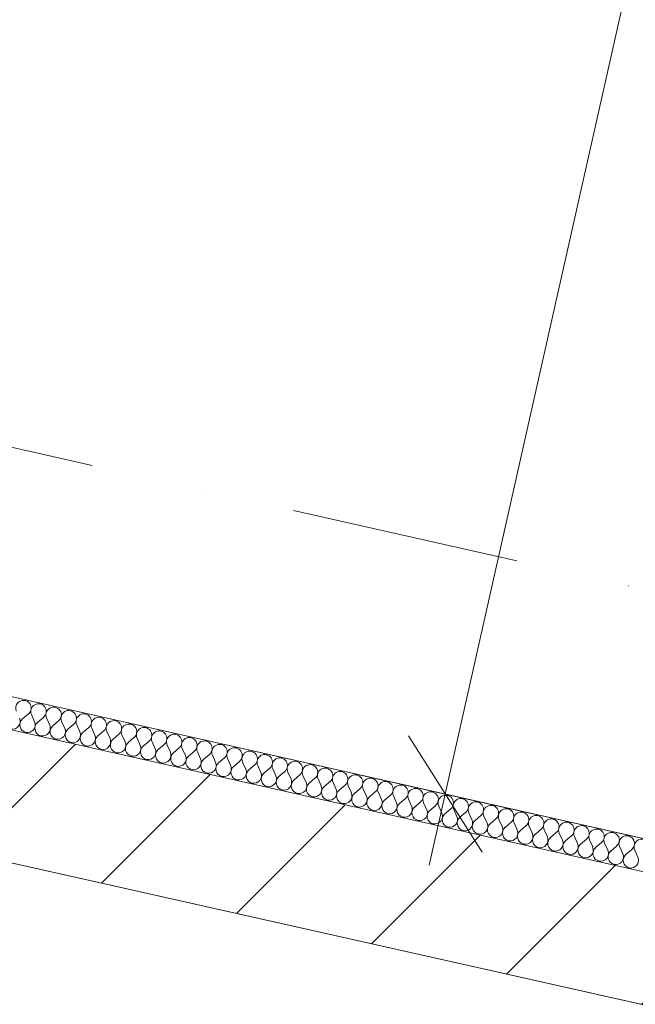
# Model space of a CAD drawing. Header units: millimetres. Extents: x -7213913 to -6930487, y 6129472 to 6354980.
# Tile 198 of 256: x -7189656 to -7188708, y 6173855 to 6175372. Entities that reach past the tile are written whole.
import ezdxf
from ezdxf.enums import TextEntityAlignment as Align

# ---------------------------------------------------------------- set-up
doc = ezdxf.new("R2010")
doc.units = ezdxf.units.MM
doc.header["$MEASUREMENT"] = 0
doc.linetypes.add('Штрихпунктирная', pattern=[670.277762, 352.777767, -176.388884, 0, -141.111112])
for name, color, linetype, lineweight in [('0_Ном._пера__1', 7, 'Continuous', 0), ('S - квартира_помещение.АР_Ном._пера__2', 8, 'Continuous', 15), ('S - МОП.АР_Ном._пера__2', 8, 'Continuous', 15), ('АР-Стены_Перегородки_межквартирные_200.АР_Ном._пера__1', 7, 'Continuous', 30), ('АР-Чертеж-Оси_Осевые размеры.АР_Ном._пера__120', 7, 'Continuous', 0), ('АР-Чертеж-Размеры.АР_Ном._пера__1', 7, 'Continuous', 0), ('Паспорта Зон Archicad_Ном._пера__1', 7, 'Continuous', 0)]:
    doc.layers.add(name, color=color, linetype=linetype, lineweight=lineweight)
for name, color, linetype in [('S - квартира_помещение.АР', 7, 'Continuous'), ('S - МОП.АР', 7, 'Continuous'), ('АР-Стены_Перегородки_межквартирные_200.АР', 7, 'Continuous'), ('АР-Чертеж-Оси_Осевые размеры.АР', 7, 'Continuous'), ('АР-Чертеж-Размеры.АР', 7, 'Continuous')]:
    doc.layers.add(name, color=color, linetype=linetype)
doc.styles.add('РЎР“Р•РќР•Р\xa0Р\x98Р\xa0_РЎРўР\x98Р›Р¬_1', font='txt')
doc.styles.add('РЎР“Р•РќР•Р\xa0Р\x98Р\xa0_РЎРўР\x98Р›Р¬_2', font='calibri.ttf')
doc.styles.add('РЎР“Р•РќР•Р\xa0Р\x98Р\xa0_РЎРўР\x98Р›Р¬_3', font='GOST_Common.ttf')
doc.styles.add('РЎР“Р•РќР•Р\xa0Р\x98Р\xa0_РЎРўР\x98Р›Р¬_5', font='GOTHIC.TTF')
doc.dimstyles.new('СГЕНЕРИР_СТИЛЬ__3', dxfattribs={"dimtxt": 129.999995, "dimasz": 142.5, "dimexe": 0.18, "dimexo": 300000, "dimgap": 0, "dimtad": 1, "dimdec": 0, "dimzin": 0, "dimdsep": 46, "dimtxsty": 'РЎР“Р•РќР•Р\xa0Р\x98Р\xa0_РЎРўР\x98Р›Р¬_3', "dimblk": 'ARROWHEAD_6', "dimblk1": 'ARROWHEAD_6', "dimblk2": 'ARROWHEAD_6', "dimcen": 0.09, "dimclrd": 7, "dimclre": 7, "dimclrt": 7, "dimazin": 0, "dimtfac": 1, "dimtdec": 4, "dimtmove": 0, "dimatfit": 3, "dimfxl": 1, "dimtolj": 1, "dimtzin": 0, "dimarcsym": 0})
doc.dimstyles.new('СГЕНЕРИР_СТИЛЬ__4', dxfattribs={"dimtxt": 200, "dimasz": 237.5, "dimexe": 0.18, "dimexo": 0.0625, "dimgap": 0, "dimtad": 1, "dimdec": 0, "dimzin": 0, "dimdsep": 46, "dimtxsty": 'РЎР“Р•РќР•Р\xa0Р\x98Р\xa0_РЎРўР\x98Р›Р¬_3', "dimblk": 'ARROWHEAD_6', "dimblk1": 'ARROWHEAD_6', "dimblk2": 'ARROWHEAD_6', "dimcen": 0.09, "dimse1": 1, "dimse2": 1, "dimclrd": 7, "dimclre": 7, "dimclrt": 7, "dimazin": 0, "dimtfac": 1, "dimtdec": 4, "dimtmove": 2, "dimatfit": 3, "dimfxl": 1, "dimtolj": 1, "dimtzin": 0, "dimarcsym": 0})
doc.dimstyles.new('СГЕНЕРИР_СТИЛЬ__5', dxfattribs={"dimtxt": 200, "dimasz": 237.5, "dimexe": 0.18, "dimexo": 0.0625, "dimgap": 0, "dimtad": 1, "dimdec": 0, "dimzin": 0, "dimdsep": 46, "dimtxsty": 'РЎР“Р•РќР•Р\xa0Р\x98Р\xa0_РЎРўР\x98Р›Р¬_3', "dimblk": 'ARROWHEAD_6', "dimblk1": 'ARROWHEAD_6', "dimblk2": 'ARROWHEAD_6', "dimcen": 0.09, "dimse1": 1, "dimse2": 1, "dimclrd": 7, "dimclre": 7, "dimclrt": 7, "dimazin": 0, "dimtfac": 1, "dimtdec": 4, "dimtmove": 0, "dimatfit": 3, "dimfxl": 1, "dimtolj": 1, "dimtzin": 0, "dimarcsym": 0})

# ---------------------------------------------------------------- blocks, each defined once
blk = doc.blocks.new('Кухня-столовая_1_37_1', base_point=(-7189706.6, 6172379.4))
at = {"layer": 'S - квартира_помещение.АР_Ном._пера__2', "color": 8, "linetype": 'Continuous', "lineweight": 15, "flags": 128}
blk.add_lwpolyline([(-7191575.2, 6171426.9), (-7190722.4, 6171235.4), (-7190722.6, 6171234.4), (-7186334.8, 6170248.9), (-7186314, 6170301.4), (-7186280.6, 6170774.7), (-7186280.6, 6170774.7), (-7186104.1, 6173271.8), (-7188699.2, 6173854.7), (-7193260.6, 6174879.1), (-7193758.1, 6172664.1), (-7191415.5, 6172138)], close=True, dxfattribs=at)
at = {"layer": 'Паспорта Зон Archicad_Ном._пера__1', "color": 7, "lineweight": 0, "style": 'РЎР“Р•РќР•Р\xa0Р\x98Р\xa0_РЎРўР\x98Р›Р¬_1'}
blk.add_attdef('ROOM_NUMBER', text='', height=250, rotation=347.3417, dxfattribs=at).set_placement((-7187971.4, 6171826.9), align=Align.MIDDLE_CENTER)
at = {"layer": 'Паспорта Зон Archicad_Ном._пера__1', "color": 7, "lineweight": 0, "style": 'РЎР“Р•РќР•Р\xa0Р\x98Р\xa0_РЎРўР\x98Р›Р¬_2'}
blk.add_attdef('ROOM_AREA', text='', height=200, rotation=347.3417, dxfattribs=at).set_placement((-7186465.2, 6170442.1), align=Align.MIDDLE_RIGHT)
blk = doc.blocks.new('Лифтовой холл _ ПБЗ_1_53_1', base_point=(-7188853.3, 6178755.2))
at = {"layer": 'S - МОП.АР_Ном._пера__2', "color": 8, "linetype": 'Continuous', "lineweight": 15, "flags": 128}
blk.add_lwpolyline([(-7192033.9, 6181367.8), (-7192391.1, 6179777.4), (-7190283.6, 6179304.1), (-7191317.8, 6174699), (-7187902.9, 6173932.1), (-7186511.4, 6180127.5)], close=True, dxfattribs=at)
at = {"layer": 'Паспорта Зон Archicad_Ном._пера__1', "color": 7, "lineweight": 0, "style": 'РЎР“Р•РќР•Р\xa0Р\x98Р\xa0_РЎРўР\x98Р›Р¬_3'}
blk.add_attdef('ROOM_NUMBER', text='', height=350, rotation=347.3417, dxfattribs=at).set_placement((-7188399.7, 6179289.8), align=Align.MIDDLE_CENTER)
at = {"layer": 'Паспорта Зон Archicad_Ном._пера__1', "color": 7, "lineweight": 0, "style": 'РЎР“Р•РќР•Р\xa0Р\x98Р\xa0_РЎРўР\x98Р›Р¬_2'}
blk.add_attdef('ROOM_AREA', text='', height=200, rotation=347.3417, dxfattribs=at).set_placement((-7188118.7, 6178697.4), align=Align.MIDDLE_RIGHT)
blk = doc.blocks.new('Стена_200_1', base_point=(-7193336.2, 6174998.6))
at = {"layer": 'АР-Стены_Перегородки_межквартирные_200.АР', "linetype": 'Continuous', "lineweight": 0, "true_color": 0x000000}
h = blk.add_hatch(dxfattribs=at)
h.set_pattern_fill('БЛОКИ_БЕТОННЫЕ_ЭФФЕКТИВН_78', color=18, style=0, pattern_type=2)
h.set_pattern_definition([(45, (-6566190.34, 6562677.8), (-127.279217, 127.279217), [])])
h.paths.add_polyline_path([(-7193260.6, 6174879.1), (-7186020.2, 6173253), (-7185976.4, 6173448.1), (-7193216.8, 6175074.3)])
at = {"layer": 'АР-Стены_Перегородки_межквартирные_200.АР_Ном._пера__1', "color": 7, "linetype": 'Continuous', "lineweight": 15, "flags": 128}
for points in [[(-7193260.6, 6174879.1), (-7186104.1, 6173271.8)], [(-7187894.3, 6173878.9), (-7191348.3, 6174654.6)]]:
    blk.add_lwpolyline(points, dxfattribs=at)
blk = doc.blocks.new('*X461', base_point=(-6566190.3, 6562677.8))
at = {"layer": '0_Ном._пера__1', "color": 7, "linetype": 'Continuous', "lineweight": 0}
for p, q in [((-7189642.6, 6174302), (-7189651.6, 6174294.3)), ((-7189637.9, 6174301), (-7189633.1, 6174290.1)), ((-7189619.3, 6174296.8), (-7189628.4, 6174289.1)), ((-7189614.7, 6174295.8), (-7189609.8, 6174284.9)), ((-7189596.1, 6174291.6), (-7189605.2, 6174283.9)), ((-7189591.5, 6174290.5), (-7189586.6, 6174279.7)), ((-7189572.9, 6174286.4), (-7189581.9, 6174278.6)), ((-7189568.2, 6174285.3), (-7189563.4, 6174274.5)), ((-7189549.7, 6174281.2), (-7189558.7, 6174273.4)), ((-7189545, 6174280.1), (-7189540.1, 6174269.3)), ((-7189526.4, 6174275.9), (-7189535.5, 6174268.2)), ((-7189521.8, 6174274.9), (-7189516.9, 6174264)), ((-7189503.2, 6174270.7), (-7189512.3, 6174263)), ((-7189498.5, 6174269.7), (-7189493.7, 6174258.8)), ((-7189480, 6174265.5), (-7189489, 6174257.8)), ((-7189475.3, 6174264.5), (-7189470.4, 6174253.6)), ((-7189456.7, 6174260.3), (-7189465.8, 6174252.6)), ((-7189452.1, 6174259.2), (-7189447.2, 6174248.4)), ((-7189433.5, 6174255.1), (-7189442.6, 6174247.3)), ((-7189428.9, 6174254), (-7189424, 6174243.2)), ((-7189410.3, 6174249.9), (-7189419.3, 6174242.1)), ((-7189405.6, 6174248.8), (-7189400.7, 6174238)), ((-7189387, 6174244.6), (-7189396.1, 6174236.9)), ((-7189382.4, 6174243.6), (-7189377.5, 6174232.7)), ((-7189363.8, 6174239.4), (-7189372.9, 6174231.7)), ((-7189359.2, 6174238.4), (-7189354.3, 6174227.5)), ((-7189340.6, 6174234.2), (-7189349.6, 6174226.5)), ((-7189335.9, 6174233.2), (-7189331, 6174222.3)), ((-7189317.3, 6174229), (-7189326.4, 6174221.3)), ((-7189312.7, 6174227.9), (-7189307.8, 6174217.1)), ((-7189294.1, 6174223.8), (-7189303.2, 6174216)), ((-7189289.5, 6174222.7), (-7189284.6, 6174211.9)), ((-7189270.9, 6174218.5), (-7189279.9, 6174210.8)), ((-7189266.2, 6174217.5), (-7189261.4, 6174206.6)), ((-7189247.7, 6174213.3), (-7189256.7, 6174205.6)), ((-7189243, 6174212.3), (-7189238.1, 6174201.4)), ((-7189224.4, 6174208.1), (-7189233.5, 6174200.4)), ((-7189219.8, 6174207.1), (-7189214.9, 6174196.2)), ((-7189201.2, 6174202.9), (-7189210.2, 6174195.2)), ((-7189196.5, 6174201.9), (-7189191.7, 6174191)), ((-7189178, 6174197.7), (-7189187, 6174190)), ((-7189173.3, 6174196.6), (-7189168.4, 6174185.8)), ((-7189154.7, 6174192.5), (-7189163.8, 6174184.7)), ((-7189150.1, 6174191.4), (-7189145.2, 6174180.6)), ((-7189131.5, 6174187.2), (-7189140.6, 6174179.5)), ((-7189126.9, 6174186.2), (-7189122, 6174175.3)), ((-7189108.3, 6174182), (-7189117.3, 6174174.3)), ((-7189103.6, 6174181), (-7189098.7, 6174170.1)), ((-7189085, 6174176.8), (-7189094.1, 6174169.1)), ((-7189080.4, 6174175.8), (-7189075.5, 6174164.9)), ((-7189061.8, 6174171.6), (-7189070.9, 6174163.9)), ((-7189057.2, 6174170.5), (-7189052.3, 6174159.7)), ((-7189038.6, 6174166.4), (-7189047.6, 6174158.6)), ((-7189033.9, 6174165.3), (-7189029, 6174154.5)), ((-7189015.3, 6174161.2), (-7189024.4, 6174153.4)), ((-7189010.7, 6174160.1), (-7189005.8, 6174149.3)), ((-7188992.1, 6174155.9), (-7189001.2, 6174148.2)), ((-7188987.5, 6174154.9), (-7188982.6, 6174144)), ((-7188968.9, 6174150.7), (-7188977.9, 6174143)), ((-7188964.2, 6174149.7), (-7188959.4, 6174138.8)), ((-7188945.7, 6174145.5), (-7188954.7, 6174137.8)), ((-7188941, 6174144.5), (-7188936.1, 6174133.6)), ((-7188922.4, 6174140.3), (-7188931.5, 6174132.6)), ((-7188917.8, 6174139.2), (-7188912.9, 6174128.4)), ((-7188899.2, 6174135.1), (-7188908.2, 6174127.3)), ((-7188894.5, 6174134), (-7188889.7, 6174123.2)), ((-7188876, 6174129.9), (-7188885, 6174122.1)), ((-7188871.3, 6174128.8), (-7188866.4, 6174117.9)), ((-7188852.7, 6174124.6), (-7188861.8, 6174116.9)), ((-7188848.1, 6174123.6), (-7188843.2, 6174112.7)), ((-7188829.5, 6174119.4), (-7188838.6, 6174111.7)), ((-7188824.9, 6174118.4), (-7188820, 6174107.5)), ((-7188806.3, 6174114.2), (-7188815.3, 6174106.5)), ((-7188801.6, 6174113.2), (-7188796.7, 6174102.3)), ((-7188783, 6174109), (-7188792.1, 6174101.3)), ((-7188778.4, 6174107.9), (-7188773.5, 6174097.1)), ((-7188759.8, 6174103.8), (-7188768.9, 6174096)), ((-7188755.2, 6174102.7), (-7188750.3, 6174091.9)), ((-7188736.6, 6174098.5), (-7188745.6, 6174090.8)), ((-7188731.9, 6174097.5), (-7188727, 6174086.6)), ((-7188713.3, 6174093.3), (-7188722.4, 6174085.6)), ((-7188708.7, 6174092.3), (-7188703.8, 6174081.4))]:
    blk.add_line(p, q, dxfattribs=at)
for centre, start, end in [((-7189650.3, 6174311.1), 310.4719, 204.2117), ((-7189627.1, 6174305.9), 310.4719, 204.2117), ((-7189603.8, 6174300.6), 310.4719, 204.2117), ((-7189667.1, 6174290.5), 257.3418, 24.2117), ((-7189580.6, 6174295.4), 310.4719, 204.2117), ((-7189557.4, 6174290.2), 310.4719, 204.2117), ((-7189534.2, 6174285), 310.4719, 204.2117), ((-7189643.9, 6174285.2), 130.4719, 257.3418), ((-7189643.9, 6174285.2), 257.3418, 24.2117), ((-7189620.7, 6174280), 130.4719, 257.3418), ((-7189620.7, 6174280), 257.3418, 24.2117), ((-7189597.4, 6174274.8), 130.4719, 257.3418), ((-7189510.9, 6174279.8), 310.4719, 204.2117), ((-7189487.7, 6174274.6), 310.4719, 204.2117), ((-7189464.5, 6174269.3), 310.4719, 204.2117), ((-7189597.4, 6174274.8), 257.3418, 24.2117), ((-7189574.2, 6174269.6), 130.4719, 257.3418), ((-7189574.2, 6174269.6), 257.3418, 24.2117), ((-7189551, 6174264.4), 130.4719, 257.3418), ((-7189551, 6174264.4), 257.3418, 24.2117), ((-7189527.8, 6174259.2), 130.4719, 257.3418), ((-7189441.2, 6174264.1), 310.4719, 204.2117), ((-7189418, 6174258.9), 310.4719, 204.2117), ((-7189394.8, 6174253.7), 310.4719, 204.2117), ((-7189527.8, 6174259.2), 257.3418, 24.2117), ((-7189504.5, 6174253.9), 130.4719, 257.3418), ((-7189504.5, 6174253.9), 257.3418, 24.2117), ((-7189481.3, 6174248.7), 130.4719, 257.3418), ((-7189481.3, 6174248.7), 257.3418, 24.2117), ((-7189458.1, 6174243.5), 130.4719, 257.3418), ((-7189371.5, 6174248.5), 310.4719, 204.2117), ((-7189348.3, 6174243.3), 310.4719, 204.2117), ((-7189325.1, 6174238), 310.4719, 204.2117), ((-7189458.1, 6174243.5), 257.3418, 24.2117), ((-7189434.8, 6174238.3), 130.4719, 257.3418), ((-7189434.8, 6174238.3), 257.3418, 24.2117), ((-7189411.6, 6174233.1), 130.4719, 257.3418), ((-7189411.6, 6174233.1), 257.3418, 24.2117), ((-7189388.4, 6174227.9), 130.4719, 257.3418), ((-7189301.8, 6174232.8), 310.4719, 204.2117), ((-7189278.6, 6174227.6), 310.4719, 204.2117), ((-7189388.4, 6174227.9), 257.3418, 24.2117), ((-7189365.1, 6174222.6), 130.4719, 257.3418), ((-7189365.1, 6174222.6), 257.3418, 24.2117), ((-7189341.9, 6174217.4), 130.4719, 257.3418), ((-7189341.9, 6174217.4), 257.3418, 24.2117), ((-7189318.7, 6174212.2), 130.4719, 257.3418), ((-7189255.4, 6174222.4), 310.4719, 204.2117), ((-7189232.2, 6174217.2), 310.4719, 204.2117), ((-7189208.9, 6174212), 310.4719, 204.2117), ((-7189318.7, 6174212.2), 257.3418, 24.2117), ((-7189295.4, 6174207), 130.4719, 257.3418), ((-7189295.4, 6174207), 257.3418, 24.2117), ((-7189272.2, 6174201.8), 130.4719, 257.3418), ((-7189272.2, 6174201.8), 257.3418, 24.2117), ((-7189249, 6174196.5), 130.4719, 257.3418), ((-7189185.7, 6174206.7), 310.4719, 204.2117), ((-7189162.5, 6174201.5), 310.4719, 204.2117), ((-7189139.2, 6174196.3), 310.4719, 204.2117), ((-7189249, 6174196.5), 257.3418, 24.2117), ((-7189225.8, 6174191.3), 130.4719, 257.3418), ((-7189225.8, 6174191.3), 257.3418, 24.2117), ((-7189202.5, 6174186.1), 130.4719, 257.3418), ((-7189202.5, 6174186.1), 257.3418, 24.2117), ((-7189179.3, 6174180.9), 130.4719, 257.3418), ((-7189116, 6174191.1), 310.4719, 204.2117), ((-7189092.8, 6174185.9), 310.4719, 204.2117), ((-7189069.5, 6174180.6), 310.4719, 204.2117), ((-7189179.3, 6174180.9), 257.3418, 24.2117), ((-7189156.1, 6174175.7), 130.4719, 257.3418), ((-7189156.1, 6174175.7), 257.3418, 24.2117), ((-7189132.8, 6174170.5), 130.4719, 257.3418), ((-7189132.8, 6174170.5), 257.3418, 24.2117), ((-7189109.6, 6174165.2), 130.4719, 257.3418), ((-7189046.3, 6174175.4), 310.4719, 204.2117), ((-7189023.1, 6174170.2), 310.4719, 204.2117), ((-7188999.8, 6174165), 310.4719, 204.2117), ((-7189109.6, 6174165.2), 257.3418, 24.2117), ((-7189086.4, 6174160), 130.4719, 257.3418), ((-7189086.4, 6174160), 257.3418, 24.2117), ((-7189063.1, 6174154.8), 130.4719, 257.3418), ((-7189063.1, 6174154.8), 257.3418, 24.2117), ((-7188976.6, 6174159.8), 310.4719, 204.2117), ((-7188953.4, 6174154.6), 310.4719, 204.2117), ((-7188930.2, 6174149.3), 310.4719, 204.2117), ((-7189039.9, 6174149.6), 130.4719, 257.3418), ((-7189039.9, 6174149.6), 257.3418, 24.2117), ((-7189016.7, 6174144.4), 130.4719, 257.3418), ((-7189016.7, 6174144.4), 257.3418, 24.2117), ((-7188993.4, 6174139.2), 130.4719, 257.3418), ((-7188993.4, 6174139.2), 257.3418, 24.2117), ((-7188906.9, 6174144.1), 310.4719, 204.2117), ((-7188883.7, 6174138.9), 310.4719, 204.2117), ((-7188860.5, 6174133.7), 310.4719, 204.2117), ((-7188970.2, 6174133.9), 130.4719, 257.3418), ((-7188970.2, 6174133.9), 257.3418, 24.2117), ((-7188947, 6174128.7), 130.4719, 257.3418), ((-7188947, 6174128.7), 257.3418, 24.2117), ((-7188923.8, 6174123.5), 130.4719, 257.3418), ((-7188837.2, 6174128.5), 310.4719, 204.2117), ((-7188814, 6174123.3), 310.4719, 204.2117), ((-7188790.8, 6174118), 310.4719, 204.2117), ((-7188923.8, 6174123.5), 257.3418, 24.2117), ((-7188900.5, 6174118.3), 130.4719, 257.3418), ((-7188900.5, 6174118.3), 257.3418, 24.2117), ((-7188877.3, 6174113.1), 130.4719, 257.3418), ((-7188877.3, 6174113.1), 257.3418, 24.2117), ((-7188854.1, 6174107.8), 130.4719, 257.3418), ((-7188767.5, 6174112.8), 310.4719, 204.2117), ((-7188744.3, 6174107.6), 310.4719, 204.2117), ((-7188721.1, 6174102.4), 310.4719, 204.2117), ((-7188854.1, 6174107.8), 257.3418, 24.2117), ((-7188830.8, 6174102.6), 130.4719, 257.3418), ((-7188830.8, 6174102.6), 257.3418, 24.2117), ((-7188807.6, 6174097.4), 130.4719, 257.3418), ((-7188807.6, 6174097.4), 257.3418, 24.2117), ((-7188784.4, 6174092.2), 130.4719, 257.3418), ((-7188697.8, 6174097.2), 310.4719, 204.2117), ((-7188784.4, 6174092.2), 257.3418, 24.2117), ((-7188761.1, 6174087), 130.4719, 257.3418), ((-7188761.1, 6174087), 257.3418, 24.2117), ((-7188737.9, 6174081.8), 130.4719, 257.3418), ((-7188737.9, 6174081.8), 257.3418, 24.2117), ((-7188714.7, 6174076.5), 130.4719, 257.3418), ((-7188714.7, 6174076.5), 257.3418, 24.2117)]:
    blk.add_arc(centre, 11.9, start, end, dxfattribs=at)
blk = doc.blocks.new('Стена_222_1', base_point=(-7191337.3, 6174703.4))
at = {"layer": '0_Ном._пера__1', "color": 7, "linetype": 'Continuous', "lineweight": 0, "flags": 128}
for points in [[(-7187883.4, 6173927.7), (-7191337.3, 6174703.4)], [(-7191348.3, 6174654.6), (-7187894.3, 6173878.9)]]:
    blk.add_lwpolyline(points, dxfattribs=at)
at = {"color": 7, "lineweight": 0}
blk.add_blockref('*X461', (-6566190.3, 6562677.8), dxfattribs=at)
blk = doc.blocks.new('*D889', base_point=(-6566190.3, 6562677.8))
at = {"layer": 'АР-Чертеж-Размеры.АР_Ном._пера__1', "color": 7, "linetype": 'Continuous', "lineweight": 0, "transparency": 16777216}
for p, q in [((-7186963.6, 6173657), (-7187004.7, 6173474.1)), ((-7186910.1, 6173324.7), (-7187099.3, 6173623.4)), ((-7187233.4, 6173525.4), (-7186776, 6173422.7)), ((-7187004.7, 6173474.1), (-7187662.1, 6170547)), ((-7187756.7, 6170696.4), (-7187567.5, 6170397.7)), ((-7187890.8, 6170598.4), (-7187433.4, 6170495.7)), ((-7187662.1, 6170547), (-7187703.2, 6170364.1))]:
    blk.add_line(p, q, dxfattribs=at)
at = {"layer": 'АР-Чертеж-Размеры.АР_Ном._пера__1', "color": 7, "lineweight": 0, "transparency": 16777216, "insert": (-7187370.4, 6172175.5), "char_height": 200, "attachment_point": 7, "rotation": 77.3417, "style": 'РЎР“Р•РќР•Р\xa0Р\x98Р\xa0_РЎРўР\x98Р›Р¬_3'}
blk.add_mtext('\\A1;{\\pql;\\fGOST Common|b0|i0|c204|p0;\\W1.000000;3\xa0000}', dxfattribs=at)
blk = doc.blocks.new('ARROWHEAD_6')
at = {"color": 0, "linetype": 'Continuous', "lineweight": 0}
for p, q in [((-0.5, -0.5), (0.5, 0.5)), ((0, 0), (-1, 0))]:
    blk.add_line(p, q, dxfattribs=at)
blk = doc.blocks.new('*D953', base_point=(-6566190.3, 6562677.8))
at = {"layer": 'АР-Чертеж-Размеры.АР_Ном._пера__1', "color": 7, "linetype": 'Continuous', "lineweight": 0, "transparency": 16777216}
for p, q in [((-7187609.1, 6180374.1), (-7187584.5, 6180483.8)), ((-7187552.4, 6180284.4), (-7187665.9, 6180463.7)), ((-7187471.9, 6180343.2), (-7187746.3, 6180404.9)), ((-7189000.6, 6174178.6), (-7187609.1, 6180374.1)), ((-7189057.3, 6174268.2), (-7188943.8, 6174089)), ((-7188863.4, 6174147.8), (-7189137.8, 6174209.4)), ((-7189025.2, 6174068.8), (-7189000.6, 6174178.6))]:
    blk.add_line(p, q, dxfattribs=at)
at = {"layer": 'АР-Чертеж-Размеры.АР_Ном._пера__1', "color": 7, "lineweight": 0, "transparency": 16777216, "insert": (-7188375.5, 6177080.4), "char_height": 130, "attachment_point": 7, "rotation": 77.3418, "style": 'РЎР“Р•РќР•Р\xa0Р\x98Р\xa0_РЎРўР\x98Р›Р¬_3'}
blk.add_mtext('\\A1;{\\pql;\\fGOST Common|b0|i0|c204|p0;\\W1.000000;6\xa0350}', dxfattribs=at)
blk = doc.blocks.new('*D1091', base_point=(-6566190.3, 6562677.8))
at = {"layer": 'АР-Чертеж-Размеры.АР_Ном._пера__1', "color": 7, "linetype": 'Continuous', "lineweight": 0, "transparency": 16777216}
for p, q in [((-7190944.5, 6174239.1), (-7191047.3, 6173781.7)), ((-7190846.6, 6174105), (-7191145.3, 6173915.9)), ((-7190995.9, 6174010.4), (-7191178.9, 6174051.5)), ((-7186181.1, 6172929.1), (-7190995.9, 6174010.4)), ((-7186129.8, 6173157.7), (-7186232.5, 6172700.4)), ((-7186330.5, 6172834.5), (-7186031.8, 6173023.6)), ((-7185998.2, 6172888), (-7186181.1, 6172929.1))]:
    blk.add_line(p, q, dxfattribs=at)
at = {"layer": 'АР-Чертеж-Размеры.АР_Ном._пера__1', "color": 7, "lineweight": 0, "transparency": 16777216, "insert": (-7188899.8, 6173580.7), "char_height": 200, "attachment_point": 7, "rotation": 347.3418, "style": 'РЎР“Р•РќР•Р\xa0Р\x98Р\xa0_РЎРўР\x98Р›Р¬_3'}
blk.add_mtext('\\A1;{\\pql;\\fGOST Common|b0|i0|c204|p0;\\W1.000000;4\xa0935}', dxfattribs=at)
blk = doc.blocks.new('Стандартный Маркер Сетки[169]_1', base_point=(-7209178.4, 6179094.6))
at = {"layer": 'АР-Чертеж-Оси_Осевые размеры.АР_Ном._пера__120', "color": 7, "linetype": 'Штрихпунктирная', "lineweight": 0}
blk.add_line((-7208202.8, 6178875.5), (-7184083.8, 6173458.5), dxfattribs=at)
at = {"layer": 'АР-Чертеж-Оси_Осевые размеры.АР_Ном._пера__120', "color": 7, "lineweight": 0, "style": 'РЎР“Р•РќР•Р\xa0Р\x98Р\xa0_РЎРўР\x98Р›Р¬_5'}
blk.add_attdef('AC_MarkerText_1', text='', height=350, rotation=347.3417, dxfattribs=at).set_placement((-7209596.4, 6179385.2), align=Align.TOP_CENTER)
blk = doc.blocks.new('Стандартный Маркер Сетки[217]_1', base_point=(-7209178.4, 6179094.6))
at = {"layer": 'АР-Чертеж-Оси_Осевые размеры.АР_Ном._пера__120', "color": 7, "linetype": 'Штрихпунктирная', "lineweight": 0}
blk.add_line((-7208202.8, 6178875.5), (-7184083.8, 6173458.5), dxfattribs=at)
at = {"layer": 'АР-Чертеж-Оси_Осевые размеры.АР_Ном._пера__120', "color": 7, "lineweight": 0, "style": 'РЎР“Р•РќР•Р\xa0Р\x98Р\xa0_РЎРўР\x98Р›Р¬_5'}
blk.add_attdef('AC_MarkerText_1', text='', height=350, rotation=347.3417, dxfattribs=at).set_placement((-7209596.4, 6179385.2), align=Align.TOP_CENTER)

msp = doc.modelspace()

# ---------------------------------------------------------------- linework, layer by layer
at = {"layer": 'S - квартира_помещение.АР', "color": 254, "linetype": 'Continuous', "lineweight": 0, "true_color": 0xd8d8d8, "flags": 128}
msp.add_lwpolyline([(-7191575.2, 6171426.9), (-7190722.4, 6171235.4), (-7190722.6, 6171234.4), (-7186334.8, 6170248.9), (-7186314, 6170301.4), (-7186280.6, 6170774.7), (-7186280.6, 6170774.7), (-7186104.1, 6173271.8), (-7188699.2, 6173854.7), (-7193260.6, 6174879.1), (-7193758.1, 6172664.1), (-7191415.5, 6172138)], close=True, dxfattribs=at)
at = {"layer": 'S - МОП.АР', "color": 254, "linetype": 'Continuous', "lineweight": 0, "true_color": 0xdadada, "flags": 128}
msp.add_lwpolyline([(-7192033.9, 6181367.8), (-7192391.1, 6179777.4), (-7190283.6, 6179304.1), (-7191317.8, 6174699), (-7187902.9, 6173932.1), (-7186511.4, 6180127.5)], close=True, dxfattribs=at)

# ---------------------------------------------------------------- block references
at = {"color": 7, "lineweight": 0}
msp.add_blockref('Стена_222_1', (-7191337.3, 6174703.4), dxfattribs=at)
at = {"layer": 'S - квартира_помещение.АР', "color": 7, "linetype": 'Continuous', "lineweight": 0}
msp.add_blockref('Кухня-столовая_1_37_1', (-7189706.6, 6172379.4), dxfattribs=at)
at = {"layer": 'S - МОП.АР', "color": 7, "linetype": 'Continuous', "lineweight": 0}
msp.add_blockref('Лифтовой холл _ ПБЗ_1_53_1', (-7188853.3, 6178755.2), dxfattribs=at)
at = {"layer": 'АР-Стены_Перегородки_межквартирные_200.АР', "color": 7, "lineweight": 0}
msp.add_blockref('Стена_200_1', (-7193336.2, 6174998.6), dxfattribs=at)
at = {"layer": 'АР-Чертеж-Оси_Осевые размеры.АР', "color": 8, "linetype": 'Continuous', "lineweight": 15}
for name in ['Стандартный Маркер Сетки[169]_1', 'Стандартный Маркер Сетки[217]_1']:
    msp.add_blockref(name, (-7209178.4, 6179094.6), dxfattribs=at)

# ---------------------------------------------------------------- dimensions: what is measured, and where the dimension line sits
at = {"layer": 'АР-Чертеж-Размеры.АР', "color": 7, "linetype": 'Continuous', "lineweight": 0}
for base, p1, p2, angle, dimstyle, picture, middle, turn in [((-7187609.1, 6180374.1), (-7189610.4, 6174315.5), (-7188733.6, 6180626.6), 77.3418, 'СГЕНЕРИР_СТИЛЬ__3', '*D953', (-7188390, 6177312.2), 77.3418), ((-7190995.9, 6174010.4), (-7186104.1, 6173271.8), (-7190919.1, 6174352.6), 167.3418, 'СГЕНЕРИР_СТИЛЬ__5', '*D1091', (-7188543.2, 6173603), 347.3418), ((-7187662.1, 6170547), (-7189689.2, 6174077), (-7187903.7, 6170601.3), 257.3417, 'СГЕНЕРИР_СТИЛЬ__4', '*D889', (-7187392.8, 6172532.2), 77.3417)]:
    dim = msp.add_linear_dim(base=base, p1=p1, p2=p2, angle=angle, dimstyle=dimstyle, dxfattribs=at)
    dim.commit()
    dim.dimension.update_dxf_attribs({"geometry": picture, "text_midpoint": middle, "dimtype": 160, "text_rotation": turn})

doc.saveas('drawing.dxf')
